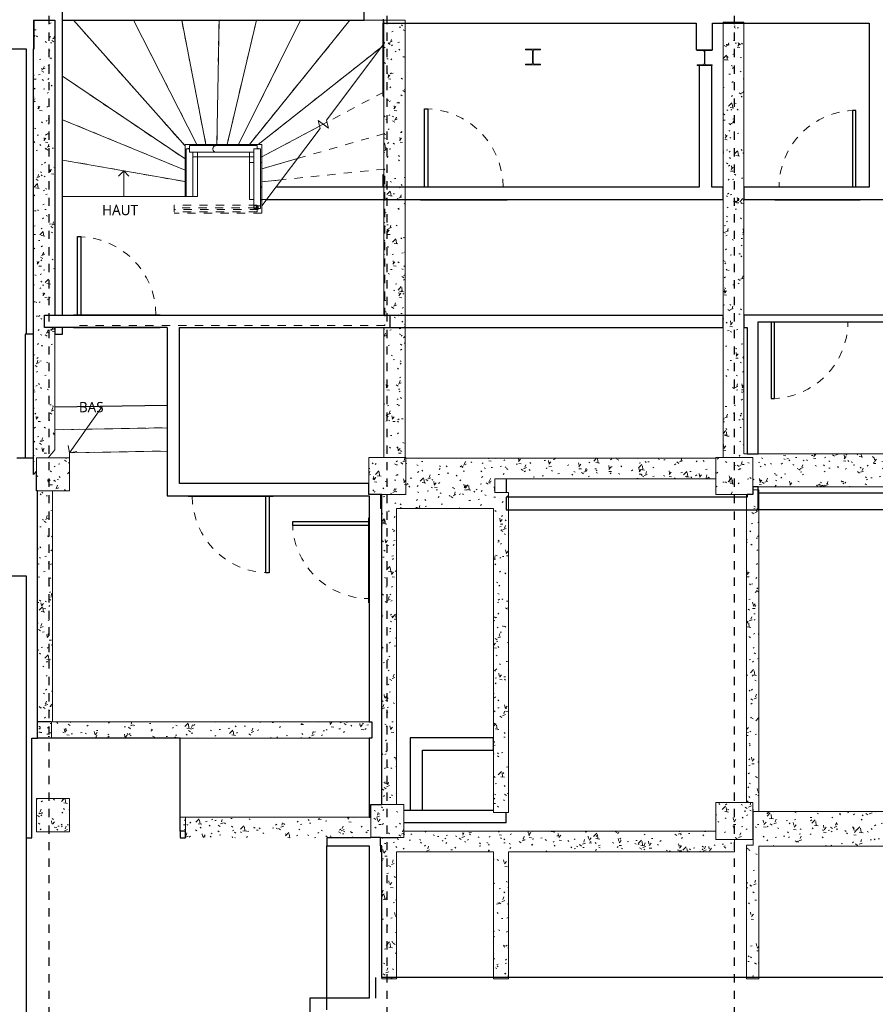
# Model space of a CAD drawing. Header units: metres. Extents: x -27.7 to 22.8, y -37.3 to -3.8.
# Tile 8 of 11: x -5.7 to 4.7, y -22 to -10.1. Entities that reach past the tile are written whole.
import ezdxf

# ---------------------------------------------------------------- set-up
doc = ezdxf.new("R2010")
doc.units = ezdxf.units.M
doc.linetypes.add('Ligne de quadrillage', pattern=[0.022225, 0.0127, -0.003175, 0.003175, -0.003175])
doc.linetypes.add('Tiret', pattern=[0.0025, 0.00125, -0.00125])
for name, color, linetype, lineweight in [('A-DOOR', 250, 'Continuous', 25), ('A-FLOR', 250, 'Continuous', 25), ('A-FLOR-HRAL', 250, 'Continuous', 18), ('A-FLOR-HRAL-MBND', 250, 'Tiret', 18), ('A-WALL', 250, 'Continuous', 25), ('I-WALL', 250, 'Continuous', 25), ('S-BEAM', 250, 'Continuous', 18), ('S-COLS', 250, 'Continuous', 18), ('S-GRID', 250, 'Continuous', 30), ('S-STRS', 250, 'Continuous', 18), ('S-STRS-ANNO', 250, 'Continuous', 18), ('S-STRS-IDEN', 250, 'Continuous', 18), ('S-STRS-MBND', 250, 'Tiret', 18)]:
    doc.layers.add(name, color=color, linetype=linetype, lineweight=lineweight)
doc.styles.add('Trebuchet MS', font='trebuc.ttf', dxfattribs={"height": 0.125})
pattern_1 = [(50, (0, 0), (0.3647987, -0.031967), [0.038, -0.419]), (355, (0, 0), (-0.070921, 0.382637), [0.03, -0.335]), (100.451, (0.03, -0.003), (0.294358, 0.3502047), [0.032, -0.356]), (46.184, (0, 0.102), (0.542072, -0.083569), [0.057, -0.629]), (96.636, (0.045, 0.095), (0.474956, 0.495204), [0.049, -0.534]), (351.184, (0, 0.102), (0.47449, 0.495128), [0.046, -0.503]), (21, (0.051, 0.076), (0.3035623, -0.204817), [0.038, -0.419]), (326, (0.051, 0.076), (0.1234774, 0.369045), [0.03, -0.335]), (71.451, (0.076, 0.059), (0.427234, 0.1635883), [0.032, -0.356]), (37.5, (0, 0), (0.0065432, 0.1688822), [0.017, -0.314, 0.017, -0.324, -0.337]), (37.5, (0, 0), (0.0065432, 0.1688822), [-0.672, 0.017, -0.32]), (7.5, (0, 0), (0.1340145, 0.2002052), [0.017, -0.177, 0.017, -0.307, -0.128]), (7.5, (0, 0), (0.1340145, 0.2002052), [-0.518, 0.017, -0.112]), (327.5, (-0.113, 0), (0.2712697, -0.0115642), [0.017, -0.11, 0.017, -0.379, -0.526]), (327.5, (-0.113, 0), (0.2712697, -0.0115642), [-0.523, 0.017, -0.509]), (317.5, (-0.164, 0), (0.2964495, 0.0511634), [0.017, -0.148, 0.017, -0.246, -0.373]), (317.5, (-0.164, 0), (0.2964495, 0.0511634), [-0.428, 0.017, -0.357])]
pattern_2 = [(0, (0, 0), (0.203, 0.051), [0.002, -0.151, 0.002, -0.151, -0.813]), (0, (0, 0), (0.203, 0.051), [-0.305, 0.002, -0.303, 0.002, -0.151, -0.356]), (0, (0, 0), (0.203, 0.051), [-0.762, 0.002, -0.1, 0.002, -0.252]), (120, (0.076, 0.025), (-0.1456673, 0.15030316), [0.002, -0.151, 0.002, -0.151, -0.813]), (120, (0.076, 0.025), (-0.1456673, 0.15030316), [-0.305, 0.002, -0.303, 0.002, -0.151, -0.356]), (120, (0.076, 0.025), (-0.1456673, 0.15030316), [-0.762, 0.002, -0.1, 0.002, -0.252]), (240, (0.102, 0.127), (-0.0573327, -0.20130316), [0.002, -0.151, 0.002, -0.151, -0.813]), (240, (0.102, 0.127), (-0.0573327, -0.20130316), [-0.305, 0.002, -0.303, 0.002, -0.151, -0.356]), (240, (0.102, 0.127), (-0.0573327, -0.20130316), [-0.762, 0.002, -0.1, 0.002, -0.252])]

# ---------------------------------------------------------------- blocks, each defined once
blk = doc.blocks.new('Garde-corps - 12mm x 40mm-485126-SS2')
at = {"layer": 'A-FLOR-HRAL'}
for p, q in [((0, -0.006), (0.02, -0.006)), ((0.02, -0.006), (0.02, 0))]:
    blk.add_line(p, q, dxfattribs=at)
blk = doc.blocks.new('Garde-corps - Garde-corps-427882-SS2')
at = {"layer": 'A-FLOR-HRAL'}
blk.add_line((-2.794, -11.647), (-2.794, -11.657), dxfattribs=at)
at = {"layer": 'A-FLOR-HRAL-MBND'}
for p, q in [((-3.81, -12.39), (-3.81, -12.37)), ((-2.814, -12.37), (-3.81, -12.37)), ((-2.794, -12.39), (-3.81, -12.39)), ((-2.814, -12.346), (-2.814, -12.37)), ((-2.794, -12.346), (-2.794, -12.39))]:
    blk.add_line(p, q, dxfattribs=at)
at = {"rotation": 180}
blk.add_blockref('Garde-corps - 12mm x 40mm-485126-SS2', (-3.622, -11.657), dxfattribs=at)
blk = doc.blocks.new('Type de traverse haute - Traverse haute_Interne_-427898-SS2')
at = {"layer": 'A-FLOR-HRAL'}
for p, q in [((-3.662, -11.657), (-3.662, -12.233)), ((-3.303, -11.617), (-3.622, -11.617)), ((-3.622, -11.697), (-3.303, -11.697)), ((-3.582, -12.233), (-3.582, -11.698))]:
    blk.add_line(p, q, dxfattribs=at)
for points, knots in [([(-3.662, -11.657), (-3.662, -11.657), (-3.662, -11.657), (-3.659, -11.657), (-3.654, -11.657), (-3.646, -11.657), (-3.638, -11.657), (-3.629, -11.657), (-3.625, -11.657), (-3.622, -11.657)], [0, 0, 0, 0, 0.142857, 0.285714, 0.428571, 0.571429, 0.785714, 0.892857, 1, 1, 1, 1]), ([(-3.622, -11.657), (-3.622, -11.654), (-3.622, -11.648), (-3.622, -11.64), (-3.622, -11.632), (-3.622, -11.625), (-3.622, -11.62), (-3.622, -11.618), (-3.622, -11.617), (-3.622, -11.617)], [0, 0, 0, 0, 0.142857, 0.285714, 0.428571, 0.571429, 0.785714, 0.892857, 1, 1, 1, 1]), ([(-3.622, -11.697), (-3.622, -11.697), (-3.622, -11.697), (-3.622, -11.694), (-3.622, -11.689), (-3.622, -11.681), (-3.622, -11.673), (-3.622, -11.664), (-3.622, -11.66), (-3.622, -11.657)], [0, 0, 0, 0, 0.142857, 0.285714, 0.428571, 0.571429, 0.785714, 0.892857, 1, 1, 1, 1]), ([(-3.303, -11.617), (-3.306, -11.617), (-3.312, -11.618), (-3.32, -11.621), (-3.327, -11.626), (-3.334, -11.634), (-3.338, -11.642), (-3.34, -11.651), (-3.341, -11.655), (-3.341, -11.657)], [0, 0, 0, 0, 0.142857, 0.285714, 0.428571, 0.571429, 0.785714, 0.892857, 1, 1, 1, 1]), ([(-3.341, -11.657), (-3.341, -11.66), (-3.34, -11.666), (-3.336, -11.677), (-3.33, -11.686), (-3.322, -11.692), (-3.316, -11.695), (-3.31, -11.697), (-3.305, -11.697), (-3.303, -11.697)], [0, 0, 0, 0, 0.142857, 0.285714, 0.571429, 0.678571, 0.785714, 0.892857, 1, 1, 1, 1]), ([(-3.622, -12.233), (-3.625, -12.233), (-3.631, -12.233), (-3.64, -12.233), (-3.647, -12.233), (-3.655, -12.233), (-3.66, -12.233), (-3.662, -12.233), (-3.662, -12.233), (-3.662, -12.233)], [0, 0, 0, 0, 0.142857, 0.285714, 0.428571, 0.571429, 0.785714, 0.892857, 1, 1, 1, 1]), ([(-3.582, -12.233), (-3.582, -12.233), (-3.583, -12.233), (-3.586, -12.233), (-3.591, -12.233), (-3.598, -12.233), (-3.607, -12.233), (-3.616, -12.233), (-3.62, -12.233), (-3.622, -12.233)], [0, 0, 0, 0, 0.142857, 0.285714, 0.428571, 0.571429, 0.785714, 0.892857, 1, 1, 1, 1])]:
    blk.add_open_spline(points, degree=3, knots=knots, dxfattribs=at)
blk = doc.blocks.new('Type de traverse haute - Traverse haute_Interne_-V5-SS2')
at = {"layer": 'A-FLOR-HRAL'}
for p, q in [((-3.663, -11.657), (-3.662, -11.657)), ((-3.663, -12.233), (-3.663, -11.657)), ((-3.622, -11.617), (-3.622, -11.617)), ((-3.622, -11.617), (-2.804, -11.617)), ((-2.763, -11.657), (-2.844, -11.657)), ((-2.844, -11.657), (-2.844, -12.346)), ((-2.804, -11.617), (-2.804, -11.657)), ((-2.763, -11.657), (-2.763, -12.346)), ((-3.622, -11.697), (-3.622, -11.698)), ((-3.622, -11.698), (-2.844, -11.698)), ((-3.582, -12.233), (-3.582, -11.698)), ((-3.663, -12.233), (-3.662, -12.233)), ((-3.582, -12.233), (-3.582, -12.233)), ((-2.844, -12.346), (-2.763, -12.346))]:
    blk.add_line(p, q, dxfattribs=at)
at = {"layer": 'A-FLOR-HRAL', "linetype": 'Tiret'}
for p, q in [((-3.81, -12.42), (-3.81, -12.339)), ((-2.804, -12.339), (-3.81, -12.339)), ((-2.844, -12.346), (-2.844, -12.38)), ((-2.763, -12.38), (-2.844, -12.38)), ((-2.804, -12.42), (-2.804, -12.339)), ((-2.763, -12.346), (-2.763, -12.38)), ((-2.804, -12.42), (-3.81, -12.42))]:
    blk.add_line(p, q, dxfattribs=at)
blk = doc.blocks.new('Limon 3 - Limon 3-428858-SS2')
at = {"layer": 'S-STRS'}
for p, q in [((-3.677, -11.603), (-3.527, -11.603)), ((-3.677, -11.753), (-3.677, -11.603)), ((-3.527, -11.603), (-2.911, -11.603)), ((-3.527, -11.603), (-3.527, -11.617)), ((-2.911, -11.603), (-2.899, -11.603)), ((-2.899, -11.603), (-2.749, -11.603)), ((-2.899, -11.616), (-2.899, -11.603)), ((-2.749, -11.603), (-2.749, -11.754)), ((-3.664, -11.753), (-3.677, -11.753)), ((-3.677, -11.772), (-3.677, -11.753)), ((-3.677, -12.233), (-3.677, -11.772)), ((-3.527, -11.753), (-3.583, -11.753)), ((-3.527, -11.698), (-3.527, -11.753)), ((-2.911, -11.753), (-3.527, -11.753)), ((-3.527, -11.753), (-3.527, -11.772)), ((-3.527, -11.772), (-3.527, -12.233)), ((-2.899, -11.753), (-2.911, -11.753)), ((-2.899, -11.754), (-2.899, -11.697)), ((-2.899, -11.822), (-2.899, -11.754)), ((-2.844, -11.754), (-2.899, -11.754)), ((-2.749, -11.754), (-2.763, -11.754)), ((-2.749, -11.769), (-2.749, -11.822)), ((-2.899, -11.822), (-2.899, -12.271)), ((-2.844, -11.822), (-2.899, -11.822)), ((-2.749, -11.822), (-2.763, -11.822)), ((-2.749, -11.898), (-2.749, -11.822)), ((-3.663, -12.233), (-3.677, -12.233)), ((-3.527, -12.233), (-3.582, -12.233)), ((-2.899, -12.271), (-2.844, -12.271)), ((-2.763, -12.271), (-2.749, -12.271))]:
    blk.add_line(p, q, dxfattribs=at)
blk = doc.blocks.new('Int_ Simple - PP0_95x2_04 2-421085-SS2')
at = {"layer": 'A-DOOR'}
for p, q in [((-0.56, 0.075), (-0.56, 0.08)), ((-0.56, 0.08), (0.49, 0.08)), ((0.49, 0.08), (0.49, 0.075)), ((-0.56, -0.08), (-0.56, -0.075)), ((0.49, -0.08), (-0.56, -0.08)), ((0.4, -1.025), (0.4, -0.075)), ((0.44, -0.075), (0.44, -1.025)), ((0.49, -0.075), (0.49, -0.08)), ((0.44, -1.025), (0.4, -1.025))]:
    blk.add_line(p, q, dxfattribs=at)
at = {"layer": 'A-DOOR', "linetype": 'Tiret', "lineweight": 18}
blk.add_arc((0.44, -0.075), 0.95, 180, 270, dxfattribs=at)
blk = doc.blocks.new('Int_ Simple - PP0_93x2_04-435765-SS2')
at = {"layer": 'A-DOOR'}
for p, q in [((-0.55, 0.075), (-0.55, 0.08)), ((-0.55, 0.08), (0.48, 0.08)), ((0.48, 0.08), (0.48, 0.075)), ((-0.55, -0.08), (-0.55, -0.075)), ((0.48, -0.08), (-0.55, -0.08)), ((0.39, -1.005), (0.39, -0.075)), ((0.43, -0.075), (0.43, -1.005)), ((0.48, -0.075), (0.48, -0.08)), ((0.43, -1.005), (0.39, -1.005))]:
    blk.add_line(p, q, dxfattribs=at)
at = {"layer": 'A-DOOR', "linetype": 'Tiret', "lineweight": 18}
blk.add_arc((0.43, -0.075), 0.93, 180, 270, dxfattribs=at)
blk = doc.blocks.new('Int_ Simple - PP0_93x2_04-437715-SS2')
at = {"layer": 'A-DOOR'}
for p, q in [((0.43, 0.97), (0.39, 0.97)), ((0.39, 0.97), (0.39, 0.04)), ((0.43, 0.04), (0.43, 0.97)), ((-0.55, 0.04), (-0.55, 0.045)), ((-0.55, 0.045), (0.48, 0.045)), ((0.48, 0.045), (0.48, 0.04)), ((-0.55, -0.045), (-0.55, -0.04)), ((0.48, -0.045), (-0.55, -0.045)), ((0.48, -0.04), (0.48, -0.045))]:
    blk.add_line(p, q, dxfattribs=at)
at = {"layer": 'A-DOOR', "linetype": 'Tiret', "lineweight": 18}
blk.add_arc((0.43, 0.04), 0.93, 90, 180, dxfattribs=at)
blk = doc.blocks.new('Int_ Simple - PP0_93x2_04-438890-SS2')
at = {"layer": 'A-DOOR'}
for p, q in [((0.43, 1.005), (0.39, 1.005)), ((0.39, 1.005), (0.39, 0.075)), ((0.43, 0.075), (0.43, 1.005)), ((-0.55, 0.075), (-0.55, 0.08)), ((-0.55, 0.08), (0.48, 0.08)), ((0.48, 0.08), (0.48, 0.075))]:
    blk.add_line(p, q, dxfattribs=at)
at = {"layer": 'A-DOOR', "linetype": 'Tiret', "lineweight": 18}
blk.add_arc((0.43, 0.075), 0.93, 90, 180, dxfattribs=at)
blk = doc.blocks.new('Int_ Simple - PP0_93x2_04-V7-SS2')
at = {"layer": 'A-DOOR'}
for p, q in [((0.43, 1.005), (0.39, 1.005)), ((0.39, 1.005), (0.39, 0.075)), ((0.43, 0.075), (0.43, 1.005)), ((-0.55, 0.075), (-0.55, 0.08)), ((-0.55, 0.08), (0.48, 0.08)), ((0.48, 0.08), (0.48, 0.075)), ((-0.55, -0.08), (-0.55, -0.075)), ((0.48, -0.08), (-0.55, -0.08)), ((0.48, -0.075), (0.48, -0.08))]:
    blk.add_line(p, q, dxfattribs=at)
at = {"layer": 'A-DOOR', "linetype": 'Tiret', "lineweight": 18}
blk.add_arc((0.43, 0.075), 0.93, 90, 180, dxfattribs=at)
blk = doc.blocks.new('Poteau HE-A - HEA180-441871-SS2')
at = {"layer": 'S-COLS'}
h = blk.add_hatch(dxfattribs=at)
h.set_pattern_fill('FP_8', color=256, style=0, pattern_type=2)
h.set_pattern_definition([(45, (-2.611, 10.553), (-0.125865, 0.125865), []), (45, (-2.611, 10.744), (-0.125865, 0.125865), [])])
h.paths.add_polyline_path([(-0.09, -0.095), (0.09, -0.095), (0.09, -0.086), (0.018, -0.086), (0.007, -0.082), (0.003, -0.071), (0.003, 0.071), (0.007, 0.082), (0.018, 0.086), (0.09, 0.086), (0.09, 0.095), (-0.09, 0.095), (-0.09, 0.086), (-0.018, 0.086), (-0.007, 0.082), (-0.003, 0.071), (-0.003, -0.071), (-0.007, -0.082), (-0.018, -0.086), (-0.09, -0.086)])
for p, q in [((0.09, 0.095), (-0.09, 0.095)), ((-0.09, 0.095), (-0.09, 0.086)), ((-0.09, 0.086), (-0.018, 0.086)), ((-0.003, 0.071), (-0.003, -0.071)), ((0.003, -0.071), (0.003, 0.071)), ((0.018, 0.086), (0.09, 0.086)), ((0.09, 0.086), (0.09, 0.095)), ((-0.018, -0.086), (-0.09, -0.086)), ((-0.09, -0.086), (-0.09, -0.095)), ((-0.09, -0.095), (0.09, -0.095)), ((0.09, -0.086), (0.018, -0.086)), ((0.09, -0.095), (0.09, -0.086))]:
    blk.add_line(p, q, dxfattribs=at)
for centre, start, end in [((-0.018, 0.071), 0, 90), ((0.018, 0.071), 90, 180), ((-0.018, -0.071), 270, 0), ((0.018, -0.071), 180, 270)]:
    blk.add_arc(centre, 0.015, start, end, dxfattribs=at)
blk = doc.blocks.new('Poteau HE-A - HEA180-V8-SS2')
at = {"layer": 'S-COLS'}
h = blk.add_hatch(dxfattribs=at)
h.set_pattern_fill('FP_9', color=256, style=0, pattern_type=2)
h.set_pattern_definition([(45, (-0.533, 10.544), (-0.125865, 0.125865), []), (45, (-0.533, 10.735), (-0.125865, 0.125865), [])])
h.paths.add_polyline_path([(-0.09, -0.095), (0.09, -0.095), (0.09, -0.086), (0.018, -0.086), (0.007, -0.082), (0.003, -0.071), (0.003, 0.071), (0.007, 0.082), (0.018, 0.086), (0.09, 0.086), (0.09, 0.095), (-0.09, 0.095), (-0.09, 0.086), (-0.018, 0.086), (-0.007, 0.082), (-0.003, 0.071), (-0.003, -0.071), (-0.007, -0.082), (-0.018, -0.086), (-0.09, -0.086)])
for p, q in [((0.09, 0.095), (-0.09, 0.095)), ((-0.09, 0.095), (-0.09, 0.086)), ((-0.09, 0.086), (-0.018, 0.086)), ((-0.003, 0.071), (-0.003, -0.071)), ((0.003, -0.071), (0.003, 0.071)), ((0.018, 0.086), (0.09, 0.086)), ((0.09, 0.086), (0.09, 0.095)), ((-0.018, -0.086), (-0.09, -0.086)), ((-0.09, -0.086), (-0.09, -0.095)), ((-0.09, -0.095), (0.09, -0.095)), ((0.09, -0.086), (0.018, -0.086)), ((0.09, -0.095), (0.09, -0.086))]:
    blk.add_line(p, q, dxfattribs=at)
for centre, start, end in [((-0.018, 0.071), 0, 90), ((0.018, 0.071), 90, 180), ((-0.018, -0.071), 270, 0), ((0.018, -0.071), 180, 270)]:
    blk.add_arc(centre, 0.015, start, end, dxfattribs=at)

msp = doc.modelspace()

# ---------------------------------------------------------------- hatches: boundary and pattern name
at = {"layer": 'S-BEAM'}
h = msp.add_hatch(dxfattribs=at)
h.set_pattern_fill('FP_1', color=256, style=0, pattern_type=2)
h.set_pattern_definition(pattern_1)
h.paths.add_polyline_path([(-5.512, -15.6), (-5.476, -15.557), (-5.476, -15.395), (-5.335, -15.395), (-5.252, -15.3), (-5.252, -13.819), (-5.38, -13.819), (-5.38, -13.669), (-5.252, -13.669), (-5.252, -10.1), (-5.512, -10.1), (-5.512, -15.395)])
h = msp.add_hatch(dxfattribs=at)
h.set_pattern_fill('FP_1', color=256, style=0, pattern_type=2)
h.set_pattern_definition(pattern_1)
h.paths.add_polyline_path([(-1.194, -15.391), (-1.012, -15.391), (-1.012, -10.1), (-1.272, -10.1), (-1.272, -13.669), (-1.194, -13.669), (-1.194, -13.819), (-1.272, -13.819), (-1.272, -15.391)])
h = msp.add_hatch(dxfattribs=at)
h.set_pattern_fill('FP_1', color=256, style=0, pattern_type=2)
h.set_pattern_definition(pattern_1)
h.paths.add_polyline_path([(2.971, -15.391), (2.971, -15.348), (3.085, -15.348), (3.085, -10.122), (2.835, -10.122), (2.835, -15.391)])
h = msp.add_hatch(dxfattribs=at)
h.set_pattern_fill('FP_1', color=256, style=0, pattern_type=2)
h.set_pattern_definition(pattern_1)
h.paths.add_polyline_path([(6.994, -15.748), (6.994, -15.394), (7.142, -15.394), (7.142, -15.348), (2.971, -15.348), (2.971, -15.391), (3.196, -15.391), (3.196, -15.748), (6.852, -15.748)])
h = msp.add_hatch(dxfattribs=at)
h.set_pattern_fill('FP_1', color=256, style=0, pattern_type=2)
h.set_pattern_definition(pattern_1)
h.paths.add_polyline_path([(2.746, -15.65), (2.746, -15.4), (-1.004, -15.4), (-1.004, -15.65), (1.027, -15.65)])
h = msp.add_hatch(dxfattribs=at)
h.set_pattern_fill('FP_1', color=256, style=0, pattern_type=2)
h.set_pattern_definition(pattern_1)
h.paths.add_polyline_path([(0.058, -16.01), (0.071, -16.01), (0.071, -15.65), (-1.004, -15.65), (-1.004, -15.841), (-1.31, -15.841), (-1.31, -16.01), (-1.117, -16.01)])
h = msp.add_hatch(dxfattribs=at)
h.set_pattern_fill('FP_1', color=256, style=0, pattern_type=2)
h.set_pattern_definition(pattern_1)
h.paths.add_polyline_path([(-5.462, -18.59), (-5.282, -18.59), (-5.282, -15.795), (-5.462, -15.795), (-5.462, -18.267)])
h = msp.add_hatch(dxfattribs=at)
h.set_pattern_fill('FP_1', color=256, style=0, pattern_type=2)
h.set_pattern_definition(pattern_1)
h.paths.add_polyline_path([(0.058, -19.691), (0.238, -19.691), (0.238, -15.817), (0.071, -15.817), (0.071, -16.01), (0.058, -16.01), (0.058, -18.267)])
h = msp.add_hatch(dxfattribs=at)
h.set_pattern_fill('FP_1', color=256, style=0, pattern_type=2)
h.set_pattern_definition(pattern_1)
h.paths.add_polyline_path([(3.268, -19.678), (3.268, -15.783), (3.196, -15.783), (3.196, -15.841), (3.118, -15.841), (3.118, -19.568), (3.196, -19.568), (3.196, -19.678)])
h = msp.add_hatch(dxfattribs=at)
h.set_pattern_fill('FP_1', color=256, style=0, pattern_type=2)
h.set_pattern_definition(pattern_1)
h.paths.add_polyline_path([(-1.117, -19.998), (-1.117, -19.993), (-1.297, -19.993), (-1.297, -19.998)])
h.paths.add_polyline_path([(-1.297, -19.593), (-1.117, -19.593), (-1.117, -16.01), (-1.297, -16.01), (-1.297, -19.421)])
h = msp.add_hatch(dxfattribs=at)
h.set_pattern_fill('FP_4', color=256, style=0, pattern_type=2)
h.set_pattern_definition(pattern_2)
h.paths.add_polyline_path([(-5.295, -18.791), (-5.295, -18.591), (-5.462, -18.591), (-5.462, -18.791)])
h = msp.add_hatch(dxfattribs=at)
h.set_pattern_fill('FP_1', color=256, style=0, pattern_type=2)
h.set_pattern_definition(pattern_1)
h.paths.add_polyline_path([(-1.447, -18.791), (-1.416, -18.791), (-1.416, -18.591), (-5.295, -18.591), (-5.295, -18.791), (-2.448, -18.791)])
h = msp.add_hatch(dxfattribs=at)
h.set_pattern_fill('FP_4', color=256, style=0, pattern_type=2)
h.set_pattern_definition(pattern_2)
h.paths.add_polyline_path([(-3.737, -19.915), (-3.67, -19.915), (-3.67, -19.748), (-3.737, -19.748), (-3.737, -19.912)])
h = msp.add_hatch(dxfattribs=at)
h.set_pattern_fill('FP_1', color=256, style=0, pattern_type=2)
h.set_pattern_definition(pattern_1)
h.paths.add_polyline_path([(-1.429, -19.998), (-1.429, -19.748), (-3.67, -19.748), (-3.67, -19.998), (-1.579, -19.998)])
h = msp.add_hatch(dxfattribs=at)
h.set_pattern_fill('FP_1', color=256, style=0, pattern_type=2)
h.set_pattern_definition(pattern_1)
h.paths.add_polyline_path([(6.909, -20.098), (6.962, -20.098), (6.962, -19.678), (3.197, -19.678), (3.197, -20.085), (3.268, -20.085), (3.268, -20.098), (4.502, -20.098)])
h = msp.add_hatch(dxfattribs=at)
h.set_pattern_fill('FP_1', color=256, style=0, pattern_type=2)
h.set_pattern_definition(pattern_1)
h.paths.add_polyline_path([(2.971, -20.165), (2.971, -20.018), (2.746, -20.018), (2.746, -19.915), (-1.029, -19.915), (-1.029, -19.993), (-1.31, -19.993), (-1.31, -20.165), (-1.297, -20.165), (-1.297, -20.098), (-1.117, -20.098), (-1.117, -20.165), (0.058, -20.165), (0.058, -20.098), (0.238, -20.098), (0.238, -20.165), (1.027, -20.165)])
h = msp.add_hatch(dxfattribs=at)
h.set_pattern_fill('FP_1', color=256, style=0, pattern_type=2)
h.set_pattern_definition(pattern_1)
h.paths.add_polyline_path([(-1.297, -21.702), (-1.117, -21.702), (-1.117, -20.098), (-1.297, -20.098), (-1.297, -21.689)])
h = msp.add_hatch(dxfattribs=at)
h.set_pattern_fill('FP_1', color=256, style=0, pattern_type=2)
h.set_pattern_definition(pattern_1)
h.paths.add_polyline_path([(0.238, -21.702), (0.238, -20.098), (0.058, -20.098), (0.058, -21.702)])
h = msp.add_hatch(dxfattribs=at)
h.set_pattern_fill('FP_1', color=256, style=0, pattern_type=2)
h.set_pattern_definition(pattern_1)
h.paths.add_polyline_path([(3.118, -21.702), (3.268, -21.702), (3.268, -20.085), (3.118, -20.085), (3.118, -20.574)])
at = {"layer": 'S-COLS'}
h = msp.add_hatch(dxfattribs=at)
h.set_pattern_fill('FP_1', color=256, style=0, pattern_type=2)
h.set_pattern_definition(pattern_1)
h.paths.add_polyline_path([(-5.282, -15.795), (-5.076, -15.795), (-5.076, -15.395), (-5.476, -15.395), (-5.476, -15.795), (-5.462, -15.795)])
h = msp.add_hatch(dxfattribs=at)
h.set_pattern_fill('FP_1', color=256, style=0, pattern_type=2)
h.set_pattern_definition(pattern_1)
h.paths.add_polyline_path([(-1.454, -15.841), (-1.004, -15.841), (-1.004, -15.391), (-1.454, -15.391), (-1.454, -15.708)])
h = msp.add_hatch(dxfattribs=at)
h.set_pattern_fill('FP_1', color=256, style=0, pattern_type=2)
h.set_pattern_definition(pattern_1)
h.paths.add_polyline_path([(3.196, -15.841), (3.196, -15.391), (2.746, -15.391), (2.746, -15.841), (3.128, -15.841)])
h = msp.add_hatch(dxfattribs=at)
h.set_pattern_fill('FP_1', color=256, style=0, pattern_type=2)
h.set_pattern_definition(pattern_1)
h.paths.add_polyline_path([(-5.076, -19.922), (-5.076, -19.522), (-5.476, -19.522), (-5.476, -19.922)])
h = msp.add_hatch(dxfattribs=at)
h.set_pattern_fill('FP_1', color=256, style=0, pattern_type=2)
h.set_pattern_definition(pattern_1)
h.paths.add_polyline_path([(-1.029, -19.993), (-1.029, -19.593), (-1.429, -19.593), (-1.429, -19.993), (-1.31, -19.993)])
h = msp.add_hatch(dxfattribs=at)
h.set_pattern_fill('FP_1', color=256, style=0, pattern_type=2)
h.set_pattern_definition(pattern_1)
h.paths.add_polyline_path([(2.971, -20.018), (3.196, -20.018), (3.196, -19.568), (2.746, -19.568), (2.746, -20.018)])

# ---------------------------------------------------------------- linework, layer by layer
at = {"layer": 'A-FLOR'}
for p, q in [((-5.252, -14.781), (-3.893, -14.757)), ((3.268, -15.82), (6.853, -15.82)), ((6.856, -16.024), (3.268, -16.024)), ((-3.737, -18.791), (-5.462, -18.791)), ((-3.737, -19.915), (-3.737, -18.791)), ((-5.602, -19.998), (-5.602, -25.946)), ((-1.961, -22.079), (-1.961, -20.095))]:
    msp.add_line(p, q, dxfattribs=at)
at = {"layer": 'A-WALL'}
for p, q in [((-5.164, -9.78), (-5.164, -10.1)), ((-1.511, -10.1), (-1.511, -9.78)), ((-5.504, -10.446), (-5.504, -10.1)), ((-5.164, -10.1), (-1.511, -10.1)), ((-1.279, -10.085), (-1.279, -10.134)), ((-1.279, -10.134), (2.507, -10.134)), ((2.707, -10.134), (4.602, -10.134)), ((-11.474, -10.446), (-5.6, -10.446)), ((-5.512, -10.446), (-5.504, -10.446)), ((-5.462, -18.59), (-5.462, -16.825)), ((-5.532, -19.998), (-5.532, -18.791)), ((-5.532, -18.791), (-5.462, -18.791)), ((-5.602, -19.998), (-5.532, -19.998)), ((-3.737, -19.915), (-3.737, -19.998)), ((-3.737, -19.998), (-3.67, -19.998)), ((-1.961, -19.998), (-1.961, -20.095)), ((-1.372, -21.689), (-1.372, -21.939))]:
    msp.add_line(p, q, dxfattribs=at)
at = {"layer": 'I-WALL'}
for p, q in [((-5.504, -10.1), (-5.252, -10.1)), ((-5.252, -10.1), (-5.252, -13.669)), ((-5.16, -13.669), (-5.16, -10.085)), ((-1.279, -11.017), (-1.279, -10.134)), ((2.507, -10.134), (2.507, -10.458)), ((2.707, -10.458), (2.707, -10.134)), ((4.602, -10.134), (4.602, -12.121)), ((-5.6, -10.446), (-5.6, -13.898)), ((-5.512, -15.6), (-5.512, -10.446)), ((2.507, -10.458), (2.521, -10.458)), ((2.701, -10.458), (2.707, -10.458)), ((2.547, -10.648), (2.547, -12.121)), ((2.697, -12.121), (2.697, -10.648)), ((-1.279, -11.017), (-1.272, -11.017)), ((-1.279, -12.121), (-1.279, -11.965)), ((-1.279, -11.965), (-1.272, -11.965)), ((-2.749, -12.121), (-2.763, -12.121)), ((2.547, -12.121), (-2.58, -12.121)), ((2.835, -12.121), (2.697, -12.121)), ((2.835, -12.271), (2.835, -12.121)), ((4.602, -12.121), (3.085, -12.121)), ((3.085, -12.121), (3.085, -12.271)), ((-2.763, -12.271), (-2.749, -12.271)), ((-2.693, -12.271), (2.835, -12.271)), ((3.085, -12.271), (7.04, -12.271)), ((-5.38, -13.669), (2.835, -13.669)), ((-5.38, -13.819), (-5.38, -13.669)), ((-1.194, -13.819), (-1.194, -13.669)), ((2.835, -13.819), (2.835, -13.669)), ((3.085, -13.669), (3.085, -13.819)), ((7.04, -13.669), (3.085, -13.669)), ((-3.893, -13.819), (-5.38, -13.819)), ((-5.252, -13.819), (-5.252, -13.898)), ((-5.16, -13.898), (-5.16, -13.819)), ((-3.893, -13.819), (-3.893, -15.858)), ((-3.743, -15.708), (-3.743, -13.819)), ((-3.743, -13.819), (2.835, -13.819)), ((3.085, -13.819), (3.128, -13.819)), ((3.128, -13.819), (3.128, -15.348)), ((3.258, -15.348), (3.258, -13.749)), ((3.258, -13.749), (6.826, -13.749)), ((-5.612, -13.898), (-5.612, -15.395)), ((-5.512, -13.898), (-5.612, -13.898)), ((-5.252, -13.898), (-5.16, -13.898)), ((3.128, -15.348), (3.258, -15.348)), ((-5.712, -15.395), (-5.512, -15.395)), ((-5.476, -15.557), (-5.512, -15.6)), ((-5.476, -15.795), (-5.476, -15.557)), ((-1.454, -15.708), (-3.743, -15.708)), ((-1.454, -15.841), (-1.454, -15.708)), ((0.208, -15.65), (0.208, -15.817)), ((-5.462, -15.795), (-5.476, -15.795)), ((-5.462, -16.825), (-5.462, -15.795)), ((-1.297, -15.841), (-1.454, -15.841)), ((-1.297, -19.593), (-1.297, -15.841)), ((3.128, -15.841), (3.128, -15.874)), ((3.196, -15.841), (3.128, -15.841)), ((3.258, -15.748), (3.196, -15.748)), ((3.196, -15.748), (3.196, -15.841)), ((3.258, -16.024), (3.258, -15.748)), ((-3.893, -15.858), (-1.447, -15.858)), ((-1.447, -15.858), (-1.447, -18.591)), ((3.128, -15.874), (0.208, -15.874)), ((0.208, -15.874), (0.208, -16.024)), ((0.208, -16.024), (3.258, -16.024)), ((-7.004, -16.825), (-5.602, -16.825)), ((-5.602, -16.825), (-5.602, -19.998)), ((-5.462, -18.791), (-5.462, -18.59)), ((-1.447, -18.591), (-1.416, -18.591)), ((-1.416, -18.591), (-1.416, -18.791)), ((-1.447, -18.791), (-1.447, -19.748)), ((-1.416, -18.791), (-1.447, -18.791)), ((0.058, -18.786), (-0.954, -18.786)), ((-0.954, -18.786), (-0.954, -19.663)), ((0.058, -18.936), (0.058, -18.786)), ((-0.804, -18.936), (0.058, -18.936)), ((-0.804, -19.663), (-0.804, -18.936)), ((-1.429, -19.748), (-1.429, -19.593)), ((-1.429, -19.593), (-1.297, -19.593)), ((-1.029, -19.663), (0.058, -19.663)), ((-1.447, -19.748), (-1.429, -19.748)), ((0.208, -19.813), (0.208, -19.691)), ((0.208, -19.813), (-1.029, -19.813)), ((-3.67, -19.915), (-3.737, -19.915)), ((-3.67, -19.998), (-3.67, -19.915)), ((-1.429, -19.998), (-1.961, -19.998)), ((-1.31, -19.993), (-1.429, -19.993)), ((-1.429, -19.993), (-1.429, -19.998)), ((-1.31, -20.095), (-1.31, -19.993)), ((-1.961, -20.095), (-1.447, -20.095)), ((-1.447, -20.095), (-1.447, -21.939)), ((-1.297, -20.095), (-1.31, -20.095)), ((-1.297, -21.689), (-1.297, -20.095)), ((6.929, -21.689), (-1.297, -21.689)), ((-1.447, -21.939), (-2.168, -21.939)), ((-2.168, -21.939), (-2.168, -22.169))]:
    msp.add_line(p, q, dxfattribs=at)
at = {"layer": 'S-BEAM'}
for p, q in [((-5.504, -10.1), (-5.512, -10.1)), ((-5.512, -10.1), (-5.512, -10.446)), ((-5.252, -10.1), (-5.504, -10.1)), ((-5.252, -13.669), (-5.252, -10.1)), ((-1.012, -10.1), (-1.272, -10.1)), ((-1.272, -10.1), (-1.272, -13.669)), ((-1.012, -15.391), (-1.012, -10.1)), ((3.085, -10.122), (2.835, -10.122)), ((2.835, -10.122), (2.835, -12.121)), ((3.085, -12.121), (3.085, -10.122)), ((-5.512, -10.446), (-5.512, -13.898)), ((2.835, -12.121), (2.835, -12.271)), ((3.085, -12.271), (3.085, -12.121)), ((2.835, -12.271), (2.835, -13.669)), ((3.085, -13.669), (3.085, -12.271)), ((2.835, -13.669), (2.835, -13.819)), ((3.085, -13.819), (3.085, -13.669)), ((-5.252, -13.898), (-5.252, -13.819)), ((-1.272, -13.819), (-1.272, -15.391)), ((2.835, -13.819), (2.835, -15.391)), ((3.085, -15.348), (3.085, -13.819)), ((-5.512, -13.898), (-5.512, -15.395)), ((-5.252, -15.3), (-5.252, -13.898)), ((-5.335, -15.395), (-5.252, -15.3)), ((3.128, -15.348), (3.085, -15.348)), ((3.258, -15.348), (3.128, -15.348)), ((6.847, -15.348), (3.258, -15.348)), ((-5.512, -15.395), (-5.512, -15.6)), ((-5.476, -15.557), (-5.476, -15.395)), ((-5.476, -15.395), (-5.335, -15.395)), ((-1.272, -15.391), (-1.012, -15.391)), ((2.746, -15.4), (-1.004, -15.4)), ((-1.004, -15.4), (-1.004, -15.65)), ((2.746, -15.65), (2.746, -15.4)), ((2.835, -15.391), (2.971, -15.391)), ((2.971, -15.391), (3.196, -15.391)), ((3.196, -15.391), (3.196, -15.748)), ((-5.512, -15.6), (-5.476, -15.557)), ((-1.004, -15.65), (-1.004, -15.841)), ((0.071, -15.65), (2.746, -15.65)), ((0.071, -15.817), (0.071, -15.65)), ((-5.282, -15.795), (-5.462, -15.795)), ((-5.462, -15.795), (-5.462, -16.825)), ((-5.282, -18.59), (-5.282, -15.795)), ((-1.004, -15.841), (-1.31, -15.841)), ((-1.31, -15.841), (-1.31, -16.01)), ((0.238, -15.817), (0.071, -15.817)), ((0.238, -19.691), (0.238, -15.817)), ((3.196, -15.841), (3.118, -15.841)), ((3.118, -15.841), (3.118, -19.568)), ((3.196, -15.748), (3.258, -15.748)), ((3.268, -15.783), (3.196, -15.783)), ((3.196, -15.783), (3.196, -15.841)), ((3.258, -15.748), (6.852, -15.748)), ((3.268, -19.678), (3.268, -15.783)), ((-1.31, -16.01), (-1.297, -16.01)), ((-1.297, -16.01), (-1.297, -19.593)), ((-1.117, -16.01), (0.058, -16.01)), ((-1.117, -19.593), (-1.117, -16.01)), ((0.058, -16.01), (0.058, -19.691)), ((-5.462, -16.825), (-5.462, -18.59)), ((-5.462, -18.59), (-5.295, -18.59)), ((-5.462, -18.591), (-5.295, -18.591)), ((-5.295, -18.591), (-5.295, -18.791)), ((-1.447, -18.591), (-5.282, -18.591)), ((-1.416, -18.591), (-1.447, -18.591)), ((-1.416, -18.791), (-1.416, -18.591)), ((-5.295, -18.791), (-1.447, -18.791)), ((-1.447, -18.791), (-1.416, -18.791)), ((-1.297, -19.593), (-1.117, -19.593)), ((3.118, -19.568), (3.196, -19.568)), ((3.196, -19.568), (3.196, -19.678)), ((-3.737, -19.748), (-3.67, -19.748)), ((-1.447, -19.748), (-3.67, -19.748)), ((-3.67, -19.748), (-3.67, -19.915)), ((-1.429, -19.748), (-1.447, -19.748)), ((-1.429, -19.993), (-1.429, -19.748)), ((0.058, -19.691), (0.238, -19.691)), ((3.196, -19.678), (3.268, -19.678)), ((6.903, -19.678), (3.197, -19.678)), ((3.197, -19.678), (3.197, -20.085)), ((-3.67, -19.915), (-3.67, -19.998)), ((-1.961, -19.998), (-1.429, -19.998)), ((-1.429, -19.998), (-1.429, -19.993)), ((-1.31, -19.993), (-1.31, -20.095)), ((-1.029, -19.993), (-1.31, -19.993)), ((-1.117, -19.993), (-1.297, -19.993)), ((-1.297, -19.993), (-1.297, -19.998)), ((-1.297, -19.998), (-1.117, -19.998)), ((-1.117, -19.998), (-1.117, -19.993)), ((2.746, -19.915), (-1.029, -19.915)), ((-1.029, -19.915), (-1.029, -19.993)), ((2.746, -20.018), (2.746, -19.915)), ((2.971, -20.018), (2.746, -20.018)), ((2.971, -20.165), (2.971, -20.018)), ((-1.31, -20.095), (-1.31, -20.165)), ((3.197, -20.085), (3.118, -20.085)), ((3.118, -20.085), (3.118, -21.702)), ((3.268, -21.702), (3.268, -20.098)), ((3.268, -20.098), (6.909, -20.098)), ((-1.31, -20.165), (-1.297, -20.165)), ((-1.297, -20.165), (-1.297, -21.689)), ((-1.117, -21.702), (-1.117, -20.165)), ((-1.117, -20.165), (0.058, -20.165)), ((0.058, -20.165), (0.058, -21.702)), ((0.238, -21.702), (0.238, -20.165)), ((0.238, -20.165), (2.971, -20.165)), ((-1.297, -21.689), (-1.297, -21.702)), ((-1.297, -21.702), (-1.117, -21.702)), ((0.058, -21.702), (0.238, -21.702)), ((3.118, -21.702), (3.268, -21.702))]:
    msp.add_line(p, q, dxfattribs=at)
at = {"layer": 'S-COLS'}
for p, q in [((-5.335, -15.395), (-5.476, -15.395)), ((-5.476, -15.395), (-5.476, -15.557)), ((-5.076, -15.395), (-5.335, -15.395)), ((-5.076, -15.795), (-5.076, -15.395)), ((-1.272, -15.391), (-1.454, -15.391)), ((-1.454, -15.391), (-1.454, -15.708)), ((-1.012, -15.391), (-1.272, -15.391)), ((-1.004, -15.391), (-1.012, -15.391)), ((-1.004, -15.841), (-1.004, -15.391)), ((2.835, -15.391), (2.746, -15.391)), ((2.746, -15.391), (2.746, -15.841)), ((2.971, -15.391), (2.835, -15.391)), ((3.196, -15.391), (2.971, -15.391)), ((3.196, -15.748), (3.196, -15.391)), ((-5.476, -15.557), (-5.476, -15.795)), ((-1.454, -15.708), (-1.454, -15.841)), ((-5.476, -15.795), (-5.462, -15.795)), ((-5.462, -15.795), (-5.282, -15.795)), ((-5.282, -15.795), (-5.076, -15.795)), ((-1.454, -15.841), (-1.447, -15.841)), ((-1.447, -15.841), (-1.297, -15.841)), ((-1.297, -15.841), (-1.004, -15.841)), ((2.746, -15.841), (3.118, -15.841)), ((3.118, -15.841), (3.128, -15.841)), ((3.128, -15.841), (3.196, -15.841)), ((3.196, -15.783), (3.196, -15.748)), ((3.196, -15.841), (3.196, -15.783)), ((-5.076, -19.522), (-5.476, -19.522)), ((-5.476, -19.522), (-5.476, -19.922)), ((-5.076, -19.922), (-5.076, -19.522)), ((-1.297, -19.593), (-1.429, -19.593)), ((-1.429, -19.593), (-1.429, -19.748)), ((-1.029, -19.593), (-1.297, -19.593)), ((-1.029, -19.915), (-1.029, -19.593)), ((3.118, -19.568), (2.746, -19.568)), ((2.746, -19.568), (2.746, -19.915)), ((3.196, -19.568), (3.118, -19.568)), ((3.196, -19.678), (3.196, -19.568)), ((-1.429, -19.748), (-1.429, -19.993)), ((3.196, -20.018), (3.196, -19.678)), ((-5.476, -19.922), (-5.076, -19.922)), ((-1.429, -19.993), (-1.31, -19.993)), ((-1.31, -19.993), (-1.029, -19.993)), ((-1.029, -19.993), (-1.029, -19.915)), ((2.746, -19.915), (2.746, -20.018)), ((2.746, -20.018), (2.971, -20.018)), ((2.971, -20.018), (3.196, -20.018))]:
    msp.add_line(p, q, dxfattribs=at)
at = {"layer": 'S-GRID', "linetype": 'Ligne de quadrillage'}
for p, q in [((-5.32, -37.347), (-5.32, -4.451)), ((-1.229, -37.347), (-1.229, -4.451)), ((2.971, -37.347), (2.971, -4.451))]:
    msp.add_line(p, q, dxfattribs=at)
at = {"layer": 'S-STRS', "linetype": 'Tiret'}
for p, q in [((-5.026, -10.1), (-3.677, -11.62)), ((-4.3, -10.1), (-3.534, -11.603)), ((-3.717, -10.1), (-3.425, -11.603)), ((-3.266, -10.1), (-3.292, -11.603)), ((-2.813, -10.1), (-3.169, -11.603)), ((-2.278, -10.1), (-3.029, -11.603)), ((-1.683, -10.1), (-2.899, -11.603)), ((-1.3, -10.424), (-2.791, -11.603)), ((-5.16, -10.778), (-3.677, -11.778)), ((-5.16, -11.303), (-3.677, -11.913)), ((-2.049, -11.381), (-2.749, -11.754)), ((-1.96, -11.334), (-2.004, -11.358)), ((-5.16, -11.791), (-3.677, -12.053)), ((-2.318, -11.774), (-2.749, -11.898)), ((-2.512, -12.031), (-2.749, -12.056)), ((-5.16, -12.233), (-3.677, -12.233)), ((-2.69, -12.268), (-2.749, -12.268)), ((-5.252, -15.056), (-3.893, -15.032)), ((-5.076, -15.335), (-3.893, -15.314)), ((-5.076, -15.395), (-5.076, -15.335))]:
    msp.add_line(p, q, dxfattribs=at)
at = {"layer": 'S-STRS'}
for p, q in [((-5.026, -10.1), (-3.677, -11.62)), ((-4.3, -10.1), (-3.534, -11.603)), ((-3.717, -10.1), (-3.425, -11.603)), ((-3.266, -10.1), (-3.292, -11.603)), ((-2.813, -10.1), (-3.169, -11.603)), ((-2.278, -10.1), (-3.029, -11.603)), ((-1.683, -10.1), (-2.899, -11.603)), ((-1.511, -10.1), (-1.279, -10.1)), ((-1.3, -10.424), (-2.791, -11.603)), ((-5.16, -10.778), (-3.677, -11.778)), ((-5.16, -11.303), (-3.677, -11.913)), ((-2.049, -11.381), (-2.749, -11.754)), ((-1.96, -11.334), (-2.004, -11.358)), ((-5.16, -11.791), (-3.677, -12.053)), ((-2.749, -11.754), (-2.749, -11.769)), ((-2.318, -11.774), (-2.749, -11.898)), ((-2.749, -11.898), (-2.749, -12.056)), ((-2.512, -12.031), (-2.749, -12.056)), ((-2.749, -12.056), (-2.749, -12.268)), ((-5.16, -12.233), (-3.677, -12.233)), ((-2.749, -12.268), (-2.749, -12.346)), ((-2.69, -12.268), (-2.749, -12.268)), ((-5.252, -14.781), (-3.893, -14.757)), ((-5.252, -15.056), (-3.893, -15.032)), ((-5.076, -15.335), (-3.893, -15.314)), ((-5.076, -15.395), (-5.076, -15.335))]:
    msp.add_line(p, q, dxfattribs=at)
at = {"layer": 'S-STRS-ANNO'}
for p, q in [((-4.418, -11.922), (-4.481, -11.985)), ((-4.418, -12.233), (-4.418, -11.922)), ((-4.418, -11.922), (-4.356, -11.985)), ((-4.874, -15.05), (-4.678, -14.771)), ((-5.076, -15.335), (-4.874, -15.05)), ((-5.076, -15.335), (-5.091, -15.248)), ((-5.076, -15.335), (-4.988, -15.32))]:
    msp.add_line(p, q, dxfattribs=at)
at = {"layer": 'S-STRS-MBND', "linetype": 'Continuous'}
for p, q in [((-1.967, -11.308), (-1.259, -10.369)), ((-2.067, -11.311), (-1.942, -11.405)), ((-2.042, -11.408), (-2.067, -11.311)), ((-1.942, -11.405), (-1.967, -11.308)), ((-2.749, -12.346), (-2.042, -11.408))]:
    msp.add_line(p, q, dxfattribs=at)
at = {"layer": 'S-STRS-MBND'}
for p, q in [((-1.279, -10.407), (-1.3, -10.424)), ((-1.279, -10.407), (-1.3, -10.424)), ((-1.272, -10.968), (-1.96, -11.334)), ((-1.272, -10.968), (-1.96, -11.334)), ((-2.004, -11.358), (-2.049, -11.381)), ((-2.004, -11.358), (-2.049, -11.381)), ((-1.259, -11.47), (-2.318, -11.774)), ((-1.259, -11.47), (-2.318, -11.774)), ((-1.259, -11.9), (-2.512, -12.031)), ((-1.259, -11.9), (-2.512, -12.031)), ((-1.259, -11.982), (-1.259, -13.796)), ((-1.259, -12.268), (-2.69, -12.268)), ((-1.259, -12.268), (-2.69, -12.268)), ((-2.749, -12.346), (-2.749, -12.434)), ((-2.749, -12.434), (-3.81, -12.434)), ((-1.259, -13.796), (-4.953, -13.796))]:
    msp.add_line(p, q, dxfattribs=at)

# ---------------------------------------------------------------- block references
at = {"layer": 'A-DOOR'}
for name, p, rotation in [('Int_ Simple - PP0_95x2_04 2-421085-SS2', (-0.338, -12.196), 180), ('Int_ Simple - PP0_95x2_04 2-421085-SS2', (-4.539, -13.744), 180), ('Int_ Simple - PP0_93x2_04-437715-SS2', (3.846, -13.709), 180), ('Int_ Simple - PP0_93x2_04-438890-SS2', (-1.372, -16.601), 89.99999999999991)]:
    msp.add_blockref(name, p, dxfattribs=dict(at, rotation=rotation))
for name, p in [('Int_ Simple - PP0_93x2_04-V7-SS2', (4.012, -12.196)), ('Int_ Simple - PP0_93x2_04-435765-SS2', (-3.09, -15.783))]:
    msp.add_blockref(name, p, dxfattribs=at)
at = {"layer": 'A-FLOR-HRAL'}
for name in ['Type de traverse haute - Traverse haute_Interne_-V5-SS2', 'Garde-corps - Garde-corps-427882-SS2', 'Type de traverse haute - Traverse haute_Interne_-427898-SS2']:
    msp.add_blockref(name, (0, 0), dxfattribs=at)
at = {"layer": 'S-COLS'}
for name, p in [('Poteau HE-A - HEA180-V8-SS2', (0.533, -10.544)), ('Poteau HE-A - HEA180-441871-SS2', (2.611, -10.553))]:
    msp.add_blockref(name, p, dxfattribs=at)
at = {"layer": 'S-STRS'}
msp.add_blockref('Limon 3 - Limon 3-428858-SS2', (0, 0), dxfattribs=at)

# ---------------------------------------------------------------- texts
at = {"layer": 'S-STRS-IDEN', "char_height": 0.125, "attachment_point": 1, "line_spacing_factor": 1.048425, "style": 'Trebuchet MS'}
for s, insert, width in [('HAUT', (-4.681, -12.334), 0.51635), ('BAS', (-4.962, -14.72), 0.34074)]:
    msp.add_mtext(s, dxfattribs=dict(at, insert=insert, width=width))

doc.saveas('drawing.dxf')
